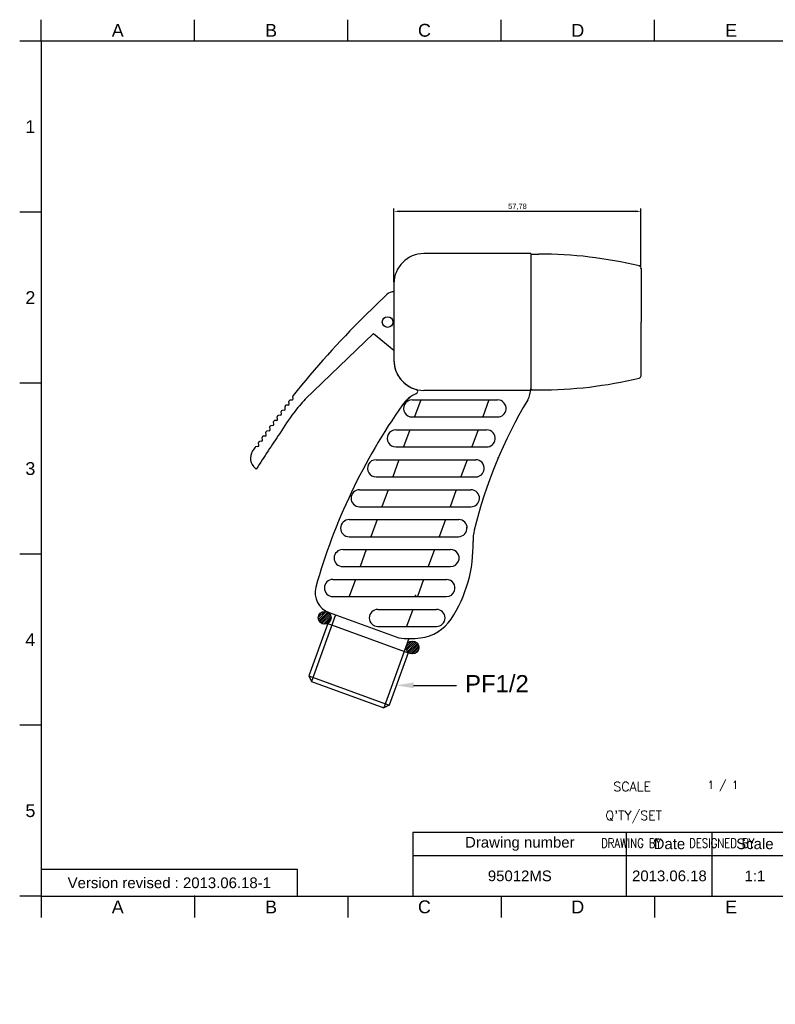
# Model space of a CAD drawing. Header units: millimetres. Extents: x 3826 to 4464, y 336 to 864.
# Tile 1 of 5: x 3826 to 4003, y 336 to 567. Entities that reach past the tile are written whole.
import ezdxf

# ---------------------------------------------------------------- set-up
doc = ezdxf.new("R2010")
doc.units = ezdxf.units.MM
doc.header["$LTSCALE"] = 0.1
doc.linetypes.add('CENTERX2', pattern=[101.6, 63.5, -12.7, 12.7, -12.7])
for name, color, linetype in [('6', 2, 'Continuous'), ('DIM', 3, 'Continuous'), ('FORM', 7, 'Continuous'), ('TEXT', 2, 'Continuous')]:
    doc.layers.add(name, color=color, linetype=linetype)
doc.styles.add('GHS', font='romans', dxfattribs={"bigfont": 'ghs'})
doc.styles.get("Standard").update_dxf_attribs({"font": 'arial_0.ttf'})
doc.dimstyles.new('ISO-25', dxfattribs={"dimtxt": 2.5, "dimasz": 2.5, "dimexe": 1.25, "dimexo": 0.625, "dimtad": 1, "dimtxsty": 'Standard', "dimcen": 2.5, "dimadec": 0, "dimazin": 0, "dimtfac": 1, "dimtmove": 0, "dimatfit": 3, "dimfxl": 1, "dimarcsym": 0})

# ---------------------------------------------------------------- blocks, each defined once
blk = doc.blocks.new('*D7')
at = {"layer": 'Defpoints', "color": 0, "transparency": 16777216}
for p in [(3971.4, 521.95), (3971.4, 508.47), (3913.61, 505.06)]:
    blk.add_point(p, dxfattribs=at)
at = {"layer": 'DIM', "color": 0, "lineweight": -2, "transparency": 16777216}
for p, q in [((3913.61, 505.37), (3913.61, 522.57)), ((3914.86, 521.95), (3970.15, 521.95)), ((3971.4, 508.78), (3971.4, 522.57))]:
    blk.add_line(p, q, dxfattribs=at)
at = {"layer": 'DIM', "color": 0, "transparency": 16777216}
for points in [[(3914.86, 522.15), (3914.86, 521.74), (3913.61, 521.95)], [(3970.15, 522.15), (3970.15, 521.74), (3971.4, 521.95)]]:
    blk.add_solid(points, dxfattribs=at)
at = {"layer": 'DIM', "color": 0, "transparency": 16777216, "insert": (3942.5, 523.01), "char_height": 1.25, "attachment_point": 5}
blk.add_mtext('57,78', dxfattribs=at)

msp = doc.modelspace()

# ---------------------------------------------------------------- linework, layer by layer
for p, q in [((3945.613, 512.058), (3920.613, 512.058)), ((3945.613, 512.058), (3945.613, 480.158)), ((3945.613, 511.958), (3947.505, 511.958)), ((3971.413, 508.606), (3971.413, 496.058)), ((3913.613, 505.058), (3913.613, 503.079)), ((3911.927, 502.525), (3906.587, 497.271)), ((3913.613, 503.079), (3913.613, 489.51)), ((3971.413, 483.509), (3971.413, 496.058)), ((3908.809, 493.401), (3892.829, 478.032)), ((3908.809, 493.401), (3913.613, 489.51)), ((3913.613, 489.51), (3913.613, 487.058)), ((3945.613, 482.308), (3945.613, 480.158)), ((3945.613, 480.058), (3920.613, 480.058)), ((3945.825, 480.158), (3945.613, 480.37)), ((3945.613, 480.158), (3947.505, 480.158)), ((3945.613, 480.158), (3947.505, 480.158)), ((3889.101, 476.903), (3889.04, 477.479)), ((3889.803, 477.81), (3889.263, 477.753)), ((3890.025, 478.085), (3889.964, 478.665)), ((3915.679, 476.796), (3917.387, 478.504)), ((3917.862, 477.847), (3937.84, 477.847)), ((3919.864, 477.847), (3918.408, 473.847)), ((3935.827, 477.847), (3934.371, 473.847)), ((3887.278, 474.519), (3887.216, 475.11)), ((3887.963, 475.44), (3887.438, 475.385)), ((3888.185, 475.715), (3888.124, 476.298)), ((3888.878, 476.629), (3888.346, 476.573)), ((3885.49, 472.107), (3885.426, 472.714)), ((3886.157, 473.042), (3885.648, 472.988)), ((3886.38, 473.317), (3886.317, 473.915)), ((3887.055, 474.244), (3886.539, 474.19)), ((3917.862, 473.847), (3937.84, 473.847)), ((3883.736, 469.667), (3883.671, 470.289)), ((3884.386, 470.616), (3883.893, 470.564)), ((3884.609, 470.89), (3884.544, 471.505)), ((3885.267, 471.832), (3884.767, 471.78)), ((3914.049, 470.847), (3935.293, 470.847)), ((3917.316, 470.847), (3915.86, 466.847)), ((3933.279, 470.847), (3931.823, 466.847)), ((3882.017, 467.198), (3881.95, 467.836)), ((3882.65, 468.161), (3882.173, 468.111)), ((3882.872, 468.436), (3882.806, 469.066)), ((3883.514, 469.392), (3883.029, 469.341)), ((3880.51, 465.853), (3880.539, 465.897)), ((3881.795, 466.923), (3881.306, 466.872)), ((3914.049, 466.847), (3935.293, 466.847)), ((3909.417, 463.847), (3932.745, 463.847)), ((3914.769, 463.847), (3913.313, 459.847)), ((3930.731, 463.847), (3929.275, 459.847)), ((3881.14, 461.891), (3881.406, 461.676)), ((3907.646, 462.776), (3907.646, 462.776)), ((3909.417, 459.847), (3932.745, 459.847)), ((3905.56, 456.847), (3931.604, 456.847)), ((3912.221, 456.847), (3910.765, 452.847)), ((3928.183, 456.847), (3926.728, 452.847)), ((3903.56, 454.871), (3903.56, 454.871)), ((3905.56, 452.847), (3931.604, 452.847)), ((3903.109, 449.847), (3928.755, 449.847)), ((3909.673, 449.847), (3908.217, 445.847)), ((3925.636, 449.847), (3924.18, 445.847)), ((3901.109, 447.714), (3901.109, 447.714)), ((3903.109, 445.847), (3928.696, 445.847)), ((3901.612, 442.847), (3926.842, 442.847)), ((3907.125, 442.847), (3905.669, 438.847)), ((3923.088, 442.847), (3921.632, 438.847)), ((3899.612, 440.871), (3899.612, 440.871)), ((3928.722, 440.163), (3928.722, 440.163)), ((3901.612, 438.847), (3926.842, 438.847)), ((3899.329, 435.847), (3925.882, 435.847)), ((3904.577, 435.847), (3903.121, 431.847)), ((3920.54, 435.847), (3919.084, 431.847)), ((3897.33, 433.871), (3897.33, 433.871)), ((3927.761, 433.163), (3927.761, 433.163)), ((3899.329, 431.847), (3925.882, 431.847)), ((3895.91, 426.922), (3897.378, 428.39)), ((3895.956, 426.519), (3897.781, 428.344)), ((3909.829, 428.847), (3923.568, 428.847)), ((3917.992, 428.847), (3916.536, 424.847)), ((3899.962, 427.553), (3894.3, 411.995)), ((3896.039, 427.5), (3896.8, 428.261)), ((3896.08, 426.195), (3898.105, 428.22)), ((3896.261, 425.926), (3898.374, 428.039)), ((3896.489, 425.706), (3898.594, 427.811)), ((3896.767, 425.535), (3898.765, 427.533)), ((3897.104, 425.422), (3898.878, 427.196)), ((3897.526, 425.395), (3898.905, 426.774)), ((3898.189, 425.609), (3898.691, 426.111)), ((3898.441, 428.107), (3914.711, 422.185)), ((3925.568, 426.847), (3925.568, 426.847)), ((3898.167, 425.546), (3893.702, 413.277)), ((3898.167, 425.546), (3916.961, 418.706)), ((3909.829, 424.847), (3923.568, 424.847)), ((3917.104, 422.021), (3911.214, 405.839)), ((3916.446, 420.069), (3917.806, 421.429)), ((3916.469, 419.643), (3918.232, 421.406)), ((3916.579, 419.304), (3918.571, 421.296)), ((3916.687, 420.759), (3917.116, 421.188)), ((3916.748, 419.024), (3918.851, 421.127)), ((3916.967, 418.794), (3919.081, 420.908)), ((3917.234, 418.611), (3919.263, 420.641)), ((3917.556, 418.485), (3919.39, 420.319)), ((3917.955, 418.435), (3919.44, 419.92)), ((3918.521, 418.552), (3919.323, 419.354)), ((3916.961, 418.706), (3912.496, 406.437)), ((3893.702, 413.277), (3912.496, 406.437)), ((3893.702, 413.277), (3894.3, 411.995)), ((3894.3, 411.995), (3911.214, 405.839)), ((3912.496, 406.437), (3911.214, 405.839)), ((3918.053, 376.762), (3918.053, 361.762))]:
    msp.add_line(p, q)
for centre, radius in [((3912.117, 496.058), 1.25), ((3897.409, 426.891), 1.5), ((3917.94, 419.935), 1.5)]:
    msp.add_circle(centre, radius)
for centre, radius, start, end in [((4045.427, 448.488), 112, 176.80215, 176.80215), ((4045.959, 448.488), 112, 173.27018, 173.27018), ((3920.613, 505.058), 7, 90, 180), ((3947.505, 411.958), 100, 76.42724, 90), ((3970.838, 508.606), 0.575, 346.09708, 76.42724), ((3913.33, 501.099), 2, 81.87284, 134.53443), ((4048.959, 352.566), 203, 134.53443, 141.53273), ((3920.613, 487.058), 7, 180, 254.87696), ((3920.613, 487.058), 7, 180, 270), ((3947.505, 580.158), 100, 270, 283.57276), ((3970.838, 483.509), 0.575, 283.57276, 0), ((3922.125, 472.058), 8, 114.08925, 144.85152), ((3918.656, 479.818), 0.5, 288.54472, 74.87696), ((3940.613, 480.447), 5, 329.03941, 0), ((3888.852, 476.877), 0.25, 276, 6), ((3889.289, 477.505), 0.25, 96, 186), ((3889.777, 478.059), 0.25, 276, 6), ((3890.213, 478.691), 0.25, 141.53273, 186), ((3917.862, 475.847), 2, 152.33109, 270), ((3917.862, 475.847), 2, 90, 152.33109), ((4038.889, 421.488), 109.605, 149.03941, 166.31867), ((3937.84, 475.847), 2, 353.27018, 90), ((3887.029, 474.493), 0.25, 276, 6), ((3887.464, 475.136), 0.25, 96, 186), ((3887.936, 475.689), 0.25, 276, 6), ((3888.372, 476.324), 0.25, 96, 186), ((4030.057, 396.066), 140, 144.85152, 164.24563), ((3937.84, 475.847), 2, 270, 353.27018), ((3885.241, 472.081), 0.25, 276, 6), ((3885.675, 472.74), 0.25, 96, 186), ((3886.131, 473.29), 0.25, 276, 6), ((3886.565, 473.941), 0.25, 96, 186), ((3883.919, 470.315), 0.25, 96, 186), ((3884.36, 470.864), 0.25, 276, 6), ((3884.793, 471.531), 0.25, 96, 186), ((3914.049, 468.847), 2, 152.33109, 270), ((3914.049, 468.847), 2, 90, 152.33109), ((3935.293, 468.847), 2, 353.27018, 90), ((3882.199, 467.862), 0.25, 96, 186), ((3882.624, 468.41), 0.25, 276, 6), ((3883.055, 469.092), 0.25, 96, 186), ((3883.488, 469.641), 0.25, 276, 6), ((3935.293, 468.847), 2, 270, 353.27018), ((3883.028, 464.222), 3, 147.06318, 231), ((4048.959, 352.566), 203, 145.76767, 146.06318), ((3881.333, 466.624), 0.25, 96, 145.76767), ((3881.769, 467.172), 0.25, 276, 6), ((3909.417, 461.847), 2, 90, 152.33109), ((3932.745, 461.847), 2, 353.27018, 90), ((3909.417, 461.847), 2, 152.33109, 270), ((3932.745, 461.847), 2, 270, 353.27018), ((3905.56, 454.847), 2, 90, 179.33481), ((3931.604, 454.847), 2, 356.80215, 90), ((3905.56, 454.847), 2, 179.33481, 270), ((3931.604, 454.847), 2, 270, 356.80215), ((3903.109, 447.847), 2, 90, 179.33481), ((3928.755, 447.847), 2, 0.32197, 90), ((3903.109, 447.847), 2, 179.33481, 270), ((3928.696, 447.847), 2, 270, 6.57942), ((3942.11, 445.047), 10, 166.31867, 181.76452), ((3900.903, 443.777), 31.227, 326.61224, 1.76452), ((3901.612, 440.847), 2, 90, 179.33481), ((3926.842, 440.847), 2, 340, 90), ((3901.612, 440.847), 2, 179.33481, 270), ((3926.842, 440.847), 2, 270, 340), ((3899.329, 433.847), 2, 90, 179.33481), ((3925.882, 433.847), 2, 340, 90), ((3900.151, 432.805), 5, 165.25551, 250), ((3899.329, 433.847), 2, 179.33481, 270), ((3925.882, 433.847), 2, 270, 340), ((3909.829, 426.847), 2, 90, 180), ((3923.568, 426.847), 2, 0, 90), ((3909.829, 426.847), 2, 180, 270), ((3918.626, 432.096), 10, 276.75646, 326.61224), ((3923.568, 426.847), 2, 270, 0), ((3917.336, 442.988), 20.968, 262.80685, 276.75646)]:
    msp.add_arc(centre, radius, start, end)
msp.add_spline([(3892.829, 478.032), (3890.172, 474.833), (3886.882, 469.997), (3884.172, 465.935), (3881.406, 461.676)], degree=3)
for p in [(3937.994, 464.307), (3918.626, 432.096), (3923.997, 423.661)]:
    msp.add_point(p)
at = {"layer": 'DIM', "linetype": 'ByBlock', "lineweight": -2}
msp.add_line((3927.881, 411.086), (3928.241, 411.086), dxfattribs=at)
msp.add_lwpolyline([(3918.188, 411.086), (3927.881, 411.086)], dxfattribs=at)
at = {"layer": 'DIM'}
msp.add_solid([(3918.188, 410.419), (3914.188, 411.086), (3918.188, 411.753)], dxfattribs=at)
at = {"layer": 'FORM'}
for p, q in [((3831.047, 561.762), (3831.047, 566.762)), ((3866.922, 561.762), (3866.922, 566.762)), ((3902.797, 561.762), (3902.797, 566.762)), ((3938.672, 561.762), (3938.672, 566.762)), ((3974.547, 561.762), (3974.547, 566.762)), ((3831.047, 561.762), (3826.047, 561.762)), ((4118.047, 561.762), (3831.047, 561.762)), ((3831.047, 561.762), (3831.047, 361.762)), ((3831.047, 521.762), (3826.047, 521.762)), ((3831.047, 481.762), (3826.047, 481.762)), ((3831.047, 441.762), (3826.047, 441.762)), ((3831.047, 401.762), (3826.047, 401.762)), ((3918.053, 376.762), (4118.047, 376.762)), ((3968.047, 361.762), (3968.047, 376.762)), ((3968.047, 361.762), (3968.047, 376.762)), ((3988.047, 361.762), (3988.047, 376.762)), ((3918.053, 371.262), (4058.047, 371.262)), ((3831.047, 361.762), (3826.047, 361.762)), ((3831.047, 361.762), (4118.047, 361.762)), ((3831.047, 361.762), (3831.047, 356.762)), ((3831.047, 361.762), (3856.047, 361.762)), ((3866.922, 361.762), (3866.922, 356.762)), ((3902.797, 361.762), (3902.797, 356.762)), ((3938.672, 361.762), (3938.672, 356.762)), ((3974.547, 361.762), (3974.547, 356.762))]:
    msp.add_line(p, q, dxfattribs=at)
msp.add_lwpolyline([(3831.047, 361.762), (3891.047, 361.762), (3891.047, 368.012), (3831.047, 368.012)], close=True, dxfattribs=at)
for p in [(3831.047, 521.762), (3831.047, 481.762), (3831.047, 441.762), (3831.047, 401.762), (3866.922, 361.762)]:
    msp.add_point(p, dxfattribs=at)

# ---------------------------------------------------------------- texts
at = {"layer": '6', "style": 'GHS'}
for s, height, p in [('SCALE', 2.16, (3964.938, 386.322)), ('1 / 1', 1.8, (3986.941, 386.914)), ("Q'TY/SET", 2.16, (3963.083, 379.573))]:
    msp.add_text(s, height=height, dxfattribs=at).set_placement(p)
at = {"layer": '6', "style": 'GHS', "width": 0.8}
for s, p in [('DRAWING BY', (3962.06, 373.102)), ('DESIGNED BY', (3982.661, 373.102))]:
    msp.add_text(s, height=2.16, dxfattribs=at).set_placement(p)
at = {"layer": 'DIM', "insert": (3930.241, 413.486), "char_height": 4, "attachment_point": 1}
msp.add_mtext('PF1/2', dxfattribs=at)
at = {"layer": 'FORM', "char_height": 3, "attachment_point": 5}
for s, width, insert in [('A', 5, (3848.985, 564.262)), ('B', 5, (3884.86, 564.262)), ('C', 5, (3920.735, 564.262)), ('D', 5, (3956.61, 564.262)), ('E', 5, (3992.485, 564.262)), ('1', 40, (3828.547, 541.762)), ('2', 40, (3828.547, 501.762)), ('3', 40, (3828.547, 461.762)), ('4', 40, (3828.547, 421.762)), ('5', 40, (3828.547, 381.762)), ('A', 5, (3848.985, 359.262)), ('B', 5, (3884.86, 359.262)), ('C', 5, (3920.735, 359.262)), ('D', 5, (3956.61, 359.262)), ('E', 5, (3992.485, 359.262))]:
    msp.add_mtext_dynamic_manual_height_columns(s, width=width, gutter_width=12.5, heights=[0], dxfattribs=dict(at, insert=insert))
at = {"layer": 'TEXT', "char_height": 2.5, "attachment_point": 5}
for s, width, insert in [('Drawing number', 50, (3943.047, 374.012)), ('Scale', 20, (3998.047, 374.012)), ('Date', 20, (3978.047, 374.012)), ('Version revised : 2013.06.18-1', 60, (3861.047, 364.887)), ('2013.06.18', 20, (3978.047, 366.512)), ('1:1', 20, (3998.047, 366.512))]:
    msp.add_mtext_dynamic_manual_height_columns(s, width=width, gutter_width=12.5, heights=[0], dxfattribs=dict(at, insert=insert))
at = {"layer": 'TEXT', "linetype": 'CENTERX2', "insert": (3943.05, 366.512), "char_height": 2.5, "attachment_point": 5}
msp.add_mtext_dynamic_manual_height_columns('95012MS', width=49.99386, gutter_width=12.5, heights=[0], dxfattribs=at)

# ---------------------------------------------------------------- dimensions: what is measured, and where the dimension line sits
at = {"layer": 'DIM'}
dim = msp.add_linear_dim(base=(3971.396, 521.945), p1=(3913.613, 505.058), p2=(3971.396, 508.468), dimstyle='ISO-25', override={"dimscale": 0.5, "dimcen": -2, "dimtix": 1}, dxfattribs=at)
dim.commit()
dim.dimension.update_dxf_attribs({"geometry": '*D7', "text_midpoint": (3942.504, 523.009)})

doc.saveas('drawing.dxf')
